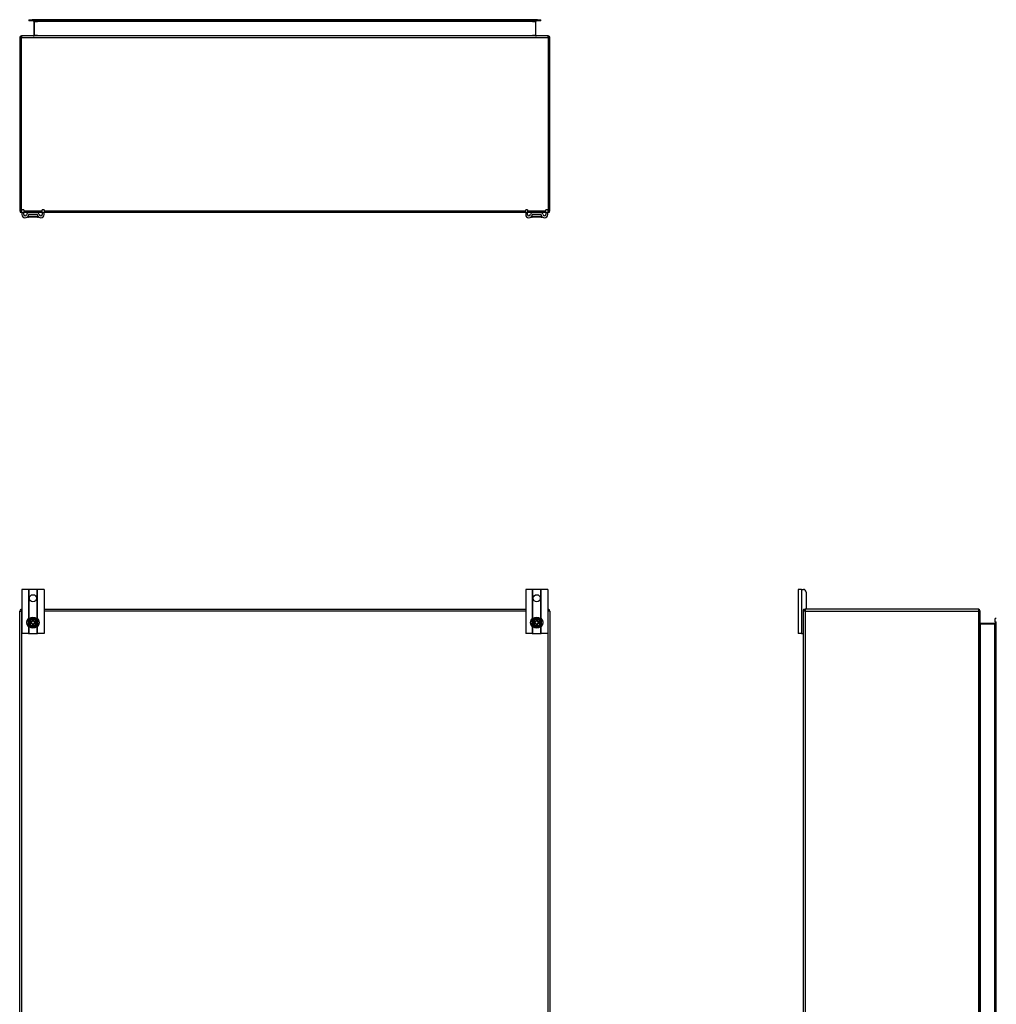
# Model space of a CAD drawing. Header units: inches. Extents: x 11 to 197, y 14 to 125.
# Tile 22 of 82: x 11 to 66, y 69 to 125. Entities that reach past the tile are written whole.
import ezdxf

# ---------------------------------------------------------------- set-up
doc = ezdxf.new("R2010")
doc.units = ezdxf.units.IN
doc.header["$MEASUREMENT"] = 0
doc.layers.add('Visible Edges(ANSI)', color=7, linetype='Continuous', lineweight=25)
doc.layers.add('Visible Tangent Edges(ANSI)', color=7, linetype='Continuous', lineweight=25)

msp = doc.modelspace()

# ---------------------------------------------------------------- linework, layer by layer
at = {"layer": 'Visible Edges(ANSI)'}
for p, q in [((11.301, 124.508), (11.497, 124.508)), ((11.301, 124.508), (11.301, 124.44)), ((11.497, 124.44), (11.301, 124.44)), ((40.08, 124.508), (11.497, 124.508)), ((40.08, 124.44), (11.497, 124.44)), ((11.587, 124.409), (11.587, 123.622)), ((39.991, 123.622), (39.991, 124.409)), ((40.08, 124.508), (40.277, 124.508)), ((40.277, 124.44), (40.08, 124.44)), ((40.277, 124.44), (40.277, 124.508)), ((10.789, 123.492), (10.789, 113.69)), ((40.69, 123.591), (10.888, 123.591)), ((40.789, 113.69), (40.789, 123.492)), ((10.914, 113.593), (10.914, 113.749)), ((11.019, 113.749), (10.914, 113.749)), ((11.019, 113.749), (11.019, 113.593)), ((12.164, 113.749), (12.059, 113.749)), ((12.059, 113.593), (12.059, 113.749)), ((12.164, 113.749), (12.164, 113.593)), ((39.414, 113.593), (39.414, 113.749)), ((39.519, 113.749), (39.414, 113.749)), ((39.519, 113.749), (39.519, 113.593)), ((40.664, 113.749), (40.559, 113.749)), ((40.559, 113.593), (40.559, 113.749)), ((40.664, 113.749), (40.664, 113.593)), ((10.914, 113.591), (10.888, 113.591)), ((10.914, 113.593), (10.914, 113.486)), ((11.019, 113.486), (11.019, 113.593)), ((11.318, 113.591), (11.019, 113.591)), ((11.272, 113.404), (11.27, 113.404)), ((11.798, 113.329), (11.28, 113.329)), ((11.76, 113.591), (11.318, 113.591)), ((11.76, 113.486), (11.318, 113.486)), ((12.059, 113.591), (11.76, 113.591)), ((11.807, 113.404), (11.805, 113.404)), ((12.059, 113.593), (12.059, 113.486)), ((12.164, 113.486), (12.164, 113.593)), ((39.414, 113.591), (12.164, 113.591)), ((39.414, 113.593), (39.414, 113.486)), ((39.519, 113.486), (39.519, 113.593)), ((39.818, 113.591), (39.519, 113.591)), ((39.772, 113.404), (39.77, 113.404)), ((40.298, 113.329), (39.78, 113.329)), ((40.26, 113.591), (39.818, 113.591)), ((40.26, 113.486), (39.818, 113.486)), ((40.559, 113.591), (40.26, 113.591)), ((40.307, 113.404), (40.305, 113.404)), ((40.559, 113.593), (40.559, 113.486)), ((40.664, 113.486), (40.664, 113.593)), ((40.69, 113.591), (40.664, 113.591)), ((11.287, 92.264), (10.914, 92.264)), ((10.914, 92.264), (10.914, 89.764)), ((11.318, 92.264), (11.287, 92.264)), ((11.76, 92.264), (11.318, 92.264)), ((11.791, 92.264), (11.76, 92.264)), ((12.164, 92.264), (11.791, 92.264)), ((12.164, 92.264), (12.164, 89.764)), ((39.787, 92.264), (39.414, 92.264)), ((39.414, 92.264), (39.414, 89.764)), ((39.818, 92.264), (39.787, 92.264)), ((40.26, 92.264), (39.818, 92.264)), ((40.291, 92.264), (40.26, 92.264)), ((40.664, 92.264), (40.291, 92.264)), ((40.664, 92.264), (40.664, 89.764)), ((55.017, 92.264), (54.83, 92.264)), ((54.83, 92.264), (54.83, 89.764)), ((55.017, 92.264), (55.124, 92.264)), ((55.28, 92.108), (55.28, 91.17)), ((10.789, 49.238), (10.789, 91.04)), ((10.888, 91.139), (10.914, 91.139)), ((12.164, 91.139), (39.414, 91.139)), ((40.664, 91.139), (40.69, 91.139)), ((40.789, 91.04), (40.789, 49.238)), ((55.122, 91.04), (55.122, 91.108)), ((55.122, 49.238), (55.122, 91.04)), ((55.153, 91.139), (55.221, 91.139)), ((65.023, 91.139), (55.221, 91.139)), ((65.122, 49.238), (65.122, 91.04)), ((11.25, 90.422), (11.28, 90.422)), ((11.28, 90.355), (11.25, 90.355)), ((11.28, 90.422), (11.337, 90.422)), ((11.337, 90.355), (11.28, 90.355)), ((11.337, 90.422), (11.345, 90.422)), ((11.345, 90.355), (11.337, 90.355)), ((11.345, 90.422), (11.351, 90.422)), ((11.351, 90.355), (11.345, 90.355)), ((11.351, 90.422), (11.469, 90.422)), ((11.469, 90.355), (11.351, 90.355)), ((11.401, 90.355), (11.401, 90.422)), ((11.469, 90.422), (11.466, 90.43)), ((11.469, 90.355), (11.466, 90.347)), ((11.469, 90.422), (11.505, 90.458)), ((11.505, 90.319), (11.469, 90.355)), ((11.497, 90.534), (11.505, 90.526)), ((11.497, 90.461), (11.505, 90.458)), ((11.505, 90.319), (11.497, 90.316)), ((11.505, 90.458), (11.505, 90.526)), ((11.505, 90.526), (11.572, 90.526)), ((11.505, 90.251), (11.505, 90.319)), ((11.572, 90.526), (11.58, 90.534)), ((11.572, 90.526), (11.572, 90.458)), ((11.572, 90.458), (11.58, 90.461)), ((11.572, 90.458), (11.608, 90.422)), ((11.608, 90.355), (11.572, 90.319)), ((11.58, 90.316), (11.572, 90.319)), ((11.572, 90.319), (11.572, 90.251)), ((11.608, 90.422), (11.612, 90.43)), ((11.608, 90.422), (11.726, 90.422)), ((11.726, 90.355), (11.608, 90.355)), ((11.608, 90.355), (11.612, 90.347)), ((11.677, 90.422), (11.677, 90.355)), ((11.726, 90.422), (11.733, 90.422)), ((11.733, 90.355), (11.726, 90.355)), ((11.733, 90.422), (11.741, 90.422)), ((11.741, 90.355), (11.733, 90.355)), ((11.741, 90.422), (11.798, 90.422)), ((11.798, 90.355), (11.741, 90.355)), ((11.798, 90.422), (11.827, 90.422)), ((11.827, 90.355), (11.798, 90.355)), ((39.75, 90.422), (39.78, 90.422)), ((39.78, 90.355), (39.75, 90.355)), ((39.78, 90.422), (39.837, 90.422)), ((39.837, 90.355), (39.78, 90.355)), ((39.837, 90.422), (39.845, 90.422)), ((39.845, 90.355), (39.837, 90.355)), ((39.845, 90.422), (39.851, 90.422)), ((39.851, 90.355), (39.845, 90.355)), ((39.851, 90.422), (39.969, 90.422)), ((39.969, 90.355), (39.851, 90.355)), ((39.901, 90.355), (39.901, 90.422)), ((39.969, 90.422), (39.966, 90.43)), ((39.969, 90.355), (39.966, 90.347)), ((39.969, 90.422), (40.005, 90.458)), ((40.005, 90.319), (39.969, 90.355)), ((39.997, 90.534), (40.005, 90.526)), ((39.997, 90.461), (40.005, 90.458)), ((40.005, 90.319), (39.997, 90.316)), ((40.005, 90.458), (40.005, 90.526)), ((40.005, 90.526), (40.072, 90.526)), ((40.005, 90.251), (40.005, 90.319)), ((40.072, 90.526), (40.08, 90.534)), ((40.072, 90.526), (40.072, 90.458)), ((40.072, 90.458), (40.08, 90.461)), ((40.072, 90.458), (40.108, 90.422)), ((40.108, 90.355), (40.072, 90.319)), ((40.08, 90.316), (40.072, 90.319)), ((40.072, 90.319), (40.072, 90.251)), ((40.108, 90.422), (40.112, 90.43)), ((40.108, 90.422), (40.226, 90.422)), ((40.226, 90.355), (40.108, 90.355)), ((40.108, 90.355), (40.112, 90.347)), ((40.177, 90.422), (40.177, 90.355)), ((40.226, 90.422), (40.233, 90.422)), ((40.233, 90.355), (40.226, 90.355)), ((40.233, 90.422), (40.241, 90.422)), ((40.241, 90.355), (40.233, 90.355)), ((40.241, 90.422), (40.298, 90.422)), ((40.298, 90.355), (40.241, 90.355)), ((40.298, 90.422), (40.327, 90.422)), ((40.327, 90.355), (40.298, 90.355)), ((65.939, 90.34), (65.153, 90.34)), ((65.97, 90.43), (65.97, 90.627)), ((66.038, 90.627), (65.97, 90.627)), ((65.97, 90.43), (65.97, 49.847)), ((66.038, 49.847), (66.038, 90.43)), ((11.287, 89.764), (10.914, 89.764)), ((11.287, 89.764), (11.318, 89.764)), ((11.318, 89.764), (11.76, 89.764)), ((11.505, 90.251), (11.497, 90.243)), ((11.572, 90.251), (11.505, 90.251)), ((11.58, 90.243), (11.572, 90.251)), ((11.76, 89.764), (11.791, 89.764)), ((12.164, 89.764), (11.791, 89.764)), ((39.787, 89.764), (39.414, 89.764)), ((39.787, 89.764), (39.818, 89.764)), ((39.818, 89.764), (40.26, 89.764)), ((40.005, 90.251), (39.997, 90.243)), ((40.072, 90.251), (40.005, 90.251)), ((40.08, 90.243), (40.072, 90.251)), ((40.26, 89.764), (40.291, 89.764)), ((40.664, 89.764), (40.291, 89.764)), ((55.017, 89.764), (54.83, 89.764)), ((55.017, 89.764), (55.091, 89.764)), ((55.122, 89.764), (55.091, 89.764))]:
    msp.add_line(p, q, dxfattribs=at)
at = {"layer": 'Visible Edges(ANSI)', "flags": 128}
for points in [[(11.587, 123.622), (11.587, 123.62), (11.586, 123.618), (11.586, 123.615), (11.585, 123.613), (11.585, 123.611), (11.584, 123.609), (11.583, 123.607), (11.581, 123.605), (11.58, 123.603), (11.579, 123.602), (11.577, 123.6), (11.576, 123.599), (11.574, 123.598), (11.573, 123.596), (11.571, 123.596), (11.57, 123.595), (11.568, 123.594), (11.566, 123.593), (11.565, 123.593), (11.563, 123.592), (11.561, 123.592), (11.559, 123.592), (11.558, 123.592), (11.556, 123.591)], [(40.022, 123.591), (40.02, 123.592), (40.018, 123.592), (40.016, 123.592), (40.015, 123.592), (40.013, 123.593), (40.011, 123.593), (40.01, 123.594), (40.008, 123.595), (40.006, 123.596), (40.005, 123.596), (40.003, 123.598), (40.002, 123.599), (40, 123.6), (39.999, 123.602), (39.997, 123.603), (39.996, 123.605), (39.995, 123.607), (39.994, 123.609), (39.993, 123.611), (39.992, 123.613), (39.991, 123.615), (39.991, 123.618), (39.991, 123.62), (39.991, 123.622)], [(11.255, 113.376), (11.254, 113.373), (11.253, 113.371), (11.252, 113.368), (11.251, 113.366), (11.25, 113.363), (11.25, 113.36), (11.25, 113.358), (11.25, 113.355), (11.251, 113.352), (11.251, 113.35), (11.252, 113.347), (11.253, 113.345), (11.255, 113.343), (11.256, 113.34), (11.258, 113.338), (11.26, 113.336), (11.262, 113.335), (11.264, 113.333), (11.267, 113.332), (11.269, 113.331), (11.272, 113.33), (11.274, 113.329), (11.277, 113.329), (11.28, 113.329)], [(11.272, 113.404), (11.272, 113.403), (11.271, 113.401), (11.27, 113.4), (11.27, 113.399), (11.269, 113.398), (11.268, 113.397), (11.268, 113.395), (11.267, 113.394), (11.266, 113.393), (11.266, 113.392), (11.265, 113.391), (11.264, 113.389), (11.264, 113.388), (11.263, 113.387), (11.262, 113.386), (11.262, 113.385), (11.261, 113.384), (11.26, 113.382), (11.259, 113.381), (11.259, 113.38), (11.258, 113.379), (11.257, 113.378), (11.256, 113.377), (11.255, 113.376)], [(11.798, 113.329), (11.8, 113.329), (11.803, 113.329), (11.806, 113.33), (11.808, 113.331), (11.811, 113.332), (11.813, 113.333), (11.815, 113.335), (11.818, 113.336), (11.819, 113.338), (11.821, 113.34), (11.823, 113.343), (11.824, 113.345), (11.825, 113.347), (11.826, 113.35), (11.827, 113.352), (11.827, 113.355), (11.827, 113.358), (11.827, 113.36), (11.827, 113.363), (11.827, 113.366), (11.826, 113.368), (11.825, 113.371), (11.824, 113.373), (11.822, 113.376)], [(11.822, 113.376), (11.821, 113.377), (11.82, 113.378), (11.82, 113.379), (11.819, 113.38), (11.818, 113.381), (11.817, 113.382), (11.817, 113.384), (11.816, 113.385), (11.815, 113.386), (11.814, 113.387), (11.814, 113.388), (11.813, 113.389), (11.812, 113.391), (11.812, 113.392), (11.811, 113.393), (11.81, 113.394), (11.81, 113.395), (11.809, 113.397), (11.808, 113.398), (11.808, 113.399), (11.807, 113.4), (11.807, 113.401), (11.806, 113.403), (11.805, 113.404)], [(39.755, 113.376), (39.754, 113.373), (39.753, 113.371), (39.752, 113.368), (39.751, 113.366), (39.75, 113.363), (39.75, 113.36), (39.75, 113.358), (39.75, 113.355), (39.751, 113.352), (39.751, 113.35), (39.752, 113.347), (39.753, 113.345), (39.755, 113.343), (39.756, 113.34), (39.758, 113.338), (39.76, 113.336), (39.762, 113.335), (39.764, 113.333), (39.767, 113.332), (39.769, 113.331), (39.772, 113.33), (39.774, 113.329), (39.777, 113.329), (39.78, 113.329)], [(39.772, 113.404), (39.772, 113.403), (39.771, 113.401), (39.77, 113.4), (39.77, 113.399), (39.769, 113.398), (39.768, 113.397), (39.768, 113.395), (39.767, 113.394), (39.766, 113.393), (39.766, 113.392), (39.765, 113.391), (39.764, 113.389), (39.764, 113.388), (39.763, 113.387), (39.762, 113.386), (39.762, 113.385), (39.761, 113.384), (39.76, 113.382), (39.759, 113.381), (39.759, 113.38), (39.758, 113.379), (39.757, 113.378), (39.756, 113.377), (39.755, 113.376)], [(40.298, 113.329), (40.3, 113.329), (40.303, 113.329), (40.306, 113.33), (40.308, 113.331), (40.311, 113.332), (40.313, 113.333), (40.315, 113.335), (40.318, 113.336), (40.319, 113.338), (40.321, 113.34), (40.323, 113.343), (40.324, 113.345), (40.325, 113.347), (40.326, 113.35), (40.327, 113.352), (40.327, 113.355), (40.327, 113.358), (40.327, 113.36), (40.327, 113.363), (40.327, 113.366), (40.326, 113.368), (40.325, 113.371), (40.324, 113.373), (40.322, 113.376)], [(40.322, 113.376), (40.321, 113.377), (40.32, 113.378), (40.32, 113.379), (40.319, 113.38), (40.318, 113.381), (40.317, 113.382), (40.317, 113.384), (40.316, 113.385), (40.315, 113.386), (40.314, 113.387), (40.314, 113.388), (40.313, 113.389), (40.312, 113.391), (40.312, 113.392), (40.311, 113.393), (40.31, 113.394), (40.31, 113.395), (40.309, 113.397), (40.308, 113.398), (40.308, 113.399), (40.307, 113.4), (40.307, 113.401), (40.306, 113.403), (40.305, 113.404)], [(11.287, 90.154), (11.282, 90.159), (11.273, 90.169), (11.263, 90.182), (11.252, 90.198), (11.24, 90.217), (11.229, 90.238), (11.219, 90.26), (11.21, 90.284), (11.203, 90.31), (11.198, 90.336), (11.195, 90.363), (11.194, 90.389), (11.195, 90.414), (11.198, 90.441), (11.203, 90.467), (11.21, 90.493), (11.219, 90.517), (11.229, 90.539), (11.24, 90.561), (11.252, 90.58), (11.263, 90.595), (11.273, 90.608), (11.282, 90.618), (11.287, 90.624)], [(11.287, 90.624), (11.287, 90.624), (11.288, 90.625), (11.288, 90.625), (11.289, 90.626), (11.29, 90.627), (11.291, 90.628), (11.292, 90.629), (11.293, 90.63), (11.294, 90.631), (11.296, 90.633), (11.297, 90.634), (11.298, 90.635), (11.3, 90.637), (11.301, 90.638), (11.303, 90.64), (11.304, 90.641), (11.306, 90.642), (11.308, 90.644), (11.309, 90.645), (11.311, 90.647), (11.313, 90.648), (11.314, 90.65), (11.316, 90.651), (11.318, 90.653)], [(11.76, 90.653), (11.762, 90.651), (11.763, 90.65), (11.765, 90.648), (11.767, 90.647), (11.768, 90.645), (11.77, 90.644), (11.772, 90.642), (11.773, 90.641), (11.775, 90.64), (11.776, 90.638), (11.778, 90.637), (11.779, 90.635), (11.781, 90.634), (11.782, 90.633), (11.783, 90.631), (11.784, 90.63), (11.785, 90.629), (11.786, 90.628), (11.787, 90.627), (11.788, 90.626), (11.789, 90.625), (11.79, 90.625), (11.79, 90.624), (11.791, 90.624)], [(11.791, 90.624), (11.796, 90.618), (11.804, 90.608), (11.814, 90.595), (11.825, 90.58), (11.837, 90.561), (11.849, 90.539), (11.858, 90.517), (11.867, 90.493), (11.874, 90.467), (11.879, 90.441), (11.882, 90.414), (11.883, 90.389), (11.882, 90.363), (11.879, 90.336), (11.874, 90.31), (11.867, 90.284), (11.858, 90.26), (11.849, 90.238), (11.837, 90.217), (11.825, 90.198), (11.814, 90.182), (11.804, 90.169), (11.796, 90.159), (11.791, 90.154)], [(39.787, 90.154), (39.782, 90.159), (39.773, 90.169), (39.763, 90.182), (39.752, 90.198), (39.74, 90.217), (39.729, 90.238), (39.719, 90.26), (39.71, 90.284), (39.703, 90.31), (39.698, 90.336), (39.695, 90.363), (39.694, 90.389), (39.695, 90.414), (39.698, 90.441), (39.703, 90.467), (39.71, 90.493), (39.719, 90.517), (39.729, 90.539), (39.74, 90.561), (39.752, 90.58), (39.763, 90.595), (39.773, 90.608), (39.782, 90.618), (39.787, 90.624)], [(39.787, 90.624), (39.787, 90.624), (39.788, 90.625), (39.788, 90.625), (39.789, 90.626), (39.79, 90.627), (39.791, 90.628), (39.792, 90.629), (39.793, 90.63), (39.794, 90.631), (39.796, 90.633), (39.797, 90.634), (39.798, 90.635), (39.8, 90.637), (39.801, 90.638), (39.803, 90.64), (39.804, 90.641), (39.806, 90.642), (39.808, 90.644), (39.809, 90.645), (39.811, 90.647), (39.813, 90.648), (39.814, 90.65), (39.816, 90.651), (39.818, 90.653)], [(40.26, 90.653), (40.262, 90.651), (40.263, 90.65), (40.265, 90.648), (40.267, 90.647), (40.268, 90.645), (40.27, 90.644), (40.272, 90.642), (40.273, 90.641), (40.275, 90.64), (40.276, 90.638), (40.278, 90.637), (40.279, 90.635), (40.281, 90.634), (40.282, 90.633), (40.283, 90.631), (40.284, 90.63), (40.285, 90.629), (40.286, 90.628), (40.287, 90.627), (40.288, 90.626), (40.289, 90.625), (40.29, 90.625), (40.29, 90.624), (40.291, 90.624)], [(40.291, 90.624), (40.296, 90.618), (40.304, 90.608), (40.314, 90.595), (40.325, 90.58), (40.337, 90.561), (40.349, 90.539), (40.358, 90.517), (40.367, 90.493), (40.374, 90.467), (40.379, 90.441), (40.382, 90.414), (40.383, 90.389), (40.382, 90.363), (40.379, 90.336), (40.374, 90.31), (40.367, 90.284), (40.358, 90.26), (40.349, 90.238), (40.337, 90.217), (40.325, 90.198), (40.314, 90.182), (40.304, 90.169), (40.296, 90.159), (40.291, 90.154)], [(65.153, 90.34), (65.151, 90.341), (65.148, 90.341), (65.146, 90.341), (65.143, 90.342), (65.141, 90.343), (65.139, 90.344), (65.137, 90.345), (65.135, 90.346), (65.134, 90.347), (65.132, 90.349), (65.131, 90.35), (65.129, 90.351), (65.128, 90.353), (65.127, 90.355), (65.126, 90.356), (65.125, 90.358), (65.124, 90.359), (65.124, 90.361), (65.123, 90.363), (65.123, 90.365), (65.122, 90.366), (65.122, 90.368), (65.122, 90.37), (65.122, 90.371)], [(11.318, 90.125), (11.316, 90.126), (11.314, 90.127), (11.313, 90.129), (11.311, 90.13), (11.309, 90.132), (11.308, 90.133), (11.306, 90.135), (11.304, 90.136), (11.303, 90.138), (11.301, 90.139), (11.3, 90.141), (11.298, 90.142), (11.297, 90.143), (11.296, 90.144), (11.294, 90.146), (11.293, 90.147), (11.292, 90.148), (11.291, 90.149), (11.29, 90.15), (11.289, 90.151), (11.288, 90.152), (11.288, 90.153), (11.287, 90.153), (11.287, 90.154)], [(11.791, 90.154), (11.79, 90.153), (11.79, 90.153), (11.789, 90.152), (11.788, 90.151), (11.787, 90.15), (11.786, 90.149), (11.785, 90.148), (11.784, 90.147), (11.783, 90.146), (11.782, 90.144), (11.781, 90.143), (11.779, 90.142), (11.778, 90.141), (11.776, 90.139), (11.775, 90.138), (11.773, 90.136), (11.772, 90.135), (11.77, 90.133), (11.768, 90.132), (11.767, 90.13), (11.765, 90.129), (11.763, 90.127), (11.762, 90.126), (11.76, 90.125)], [(39.818, 90.125), (39.816, 90.126), (39.814, 90.127), (39.813, 90.129), (39.811, 90.13), (39.809, 90.132), (39.808, 90.133), (39.806, 90.135), (39.804, 90.136), (39.803, 90.138), (39.801, 90.139), (39.8, 90.141), (39.798, 90.142), (39.797, 90.143), (39.796, 90.144), (39.794, 90.146), (39.793, 90.147), (39.792, 90.148), (39.791, 90.149), (39.79, 90.15), (39.789, 90.151), (39.788, 90.152), (39.788, 90.153), (39.787, 90.153), (39.787, 90.154)], [(40.291, 90.154), (40.29, 90.153), (40.29, 90.153), (40.289, 90.152), (40.288, 90.151), (40.287, 90.15), (40.286, 90.149), (40.285, 90.148), (40.284, 90.147), (40.283, 90.146), (40.282, 90.144), (40.281, 90.143), (40.279, 90.142), (40.278, 90.141), (40.276, 90.139), (40.275, 90.138), (40.273, 90.136), (40.272, 90.135), (40.27, 90.133), (40.268, 90.132), (40.267, 90.13), (40.265, 90.129), (40.263, 90.127), (40.262, 90.126), (40.26, 90.125)]]:
    msp.add_lwpolyline(points, dxfattribs=at)
at = {"layer": 'Visible Edges(ANSI)'}
for centre in [(11.539, 91.764), (40.039, 91.764)]:
    msp.add_circle(centre, 0.203, dxfattribs=at)
for centre, radius, start, end in [((11.556, 124.409), 0.031, 0, 90), ((40.022, 124.409), 0.031, 90, 180), ((10.888, 123.492), 0.099, 90, 180), ((40.69, 123.492), 0.099, 0, 90), ((10.888, 113.69), 0.099, 180, 270), ((40.69, 113.69), 0.099, 270, 0), ((11.101, 113.486), 0.188, 180, 351.8436), ((11.101, 113.486), 0.0825, 180, 351.8436), ((11.318, 113.455), 0.136, 90, 171.8436), ((11.097, 113.486), 0.192, 334.4877, 352.4645), ((11.318, 113.455), 0.031, 90, 171.8436), ((11.76, 113.455), 0.136, 8.1564, 90), ((11.76, 113.455), 0.031, 8.1564, 90), ((11.981, 113.486), 0.192, 187.5355, 205.5123), ((11.976, 113.486), 0.188, 188.1564, 0), ((11.976, 113.486), 0.0825, 188.1564, 0), ((39.601, 113.486), 0.188, 180, 351.8436), ((39.601, 113.486), 0.0825, 180, 351.8436), ((39.818, 113.455), 0.136, 90, 171.8436), ((39.597, 113.486), 0.192, 334.4877, 352.4645), ((39.818, 113.455), 0.031, 90, 171.8436), ((40.26, 113.455), 0.136, 8.1564, 90), ((40.26, 113.455), 0.031, 8.1564, 90), ((40.481, 113.486), 0.192, 187.5355, 205.5123), ((40.476, 113.486), 0.188, 188.1564, 0), ((40.476, 113.486), 0.0825, 188.1564, 0), ((55.124, 92.108), 0.156, 0, 90), ((10.888, 91.04), 0.099, 90, 180), ((40.69, 91.04), 0.099, 0, 90), ((55.221, 91.04), 0.099, 90, 180), ((55.153, 91.108), 0.031, 90, 180), ((55.249, 91.17), 0.031, 270, 0), ((65.023, 91.04), 0.099, 0, 90), ((11.539, 90.389), 0.291, 6.6104, 173.3896), ((11.539, 90.389), 0.291, 186.6104, 353.3896), ((11.539, 90.389), 0.269, 172.8461, 187.1539), ((11.539, 90.389), 0.197, 9.7878, 170.2122), ((11.539, 90.389), 0.197, 189.7878, 350.2122), ((11.539, 90.389), 0.269, 352.8461, 7.1539), ((40.039, 90.389), 0.291, 6.6104, 173.3896), ((40.039, 90.389), 0.291, 186.6104, 353.3896), ((40.039, 90.389), 0.269, 172.8461, 187.1539), ((40.039, 90.389), 0.197, 9.7878, 170.2122), ((40.039, 90.389), 0.197, 189.7878, 350.2122), ((40.039, 90.389), 0.269, 352.8461, 7.1539), ((65.939, 90.371), 0.031, 270, 0), ((55.091, 89.795), 0.031, 270, 0)]:
    msp.add_arc(centre, radius, start, end, dxfattribs=at)
at = {"layer": 'Visible Tangent Edges(ANSI)'}
for p, q in [((11.497, 124.44), (11.497, 124.508)), ((11.618, 124.409), (11.587, 124.409)), ((11.618, 124.44), (11.618, 124.409)), ((11.618, 123.622), (11.618, 124.409)), ((11.618, 124.409), (11.787, 124.409)), ((39.791, 124.409), (11.787, 124.409)), ((39.791, 124.409), (39.96, 124.409)), ((39.96, 124.409), (39.96, 124.44)), ((39.96, 124.409), (39.96, 123.622)), ((39.991, 124.409), (39.96, 124.409)), ((40.08, 124.508), (40.08, 124.44)), ((10.789, 123.492), (10.888, 123.492)), ((10.888, 123.591), (10.888, 123.492)), ((10.888, 123.492), (40.69, 123.492)), ((10.888, 113.69), (10.888, 123.492)), ((11.618, 123.622), (11.587, 123.622)), ((11.787, 123.622), (11.618, 123.622)), ((11.787, 123.622), (39.791, 123.622)), ((39.96, 123.622), (39.791, 123.622)), ((39.96, 123.622), (39.991, 123.622)), ((40.69, 123.492), (40.69, 123.591)), ((40.69, 123.492), (40.789, 123.492)), ((40.69, 123.492), (40.69, 113.69)), ((10.789, 113.69), (10.888, 113.69)), ((10.888, 113.69), (10.888, 113.591)), ((10.888, 113.69), (10.914, 113.69)), ((11.019, 113.69), (12.059, 113.69)), ((12.164, 113.69), (39.414, 113.69)), ((39.519, 113.69), (40.559, 113.69)), ((40.664, 113.69), (40.69, 113.69)), ((40.69, 113.69), (40.69, 113.591)), ((40.69, 113.69), (40.789, 113.69)), ((10.914, 113.593), (11.019, 113.593)), ((11.255, 113.376), (11.822, 113.376)), ((11.786, 113.472), (11.291, 113.472)), ((12.059, 113.593), (12.164, 113.593)), ((39.414, 113.593), (39.519, 113.593)), ((39.755, 113.376), (40.322, 113.376)), ((40.286, 113.472), (39.791, 113.472)), ((40.559, 113.593), (40.664, 113.593)), ((11.287, 92.264), (11.287, 90.624)), ((11.318, 90.653), (11.318, 92.264)), ((11.76, 92.264), (11.76, 90.653)), ((11.791, 90.624), (11.791, 92.264)), ((39.787, 92.264), (39.787, 90.624)), ((39.818, 90.653), (39.818, 92.264)), ((40.26, 92.264), (40.26, 90.653)), ((40.291, 90.624), (40.291, 92.264)), ((55.017, 92.264), (55.017, 89.764)), ((10.789, 91.04), (10.888, 91.04)), ((10.888, 91.139), (10.888, 91.04)), ((10.888, 91.04), (10.888, 49.238)), ((10.914, 91.04), (10.888, 91.04)), ((39.414, 91.04), (12.164, 91.04)), ((40.69, 91.04), (40.664, 91.04)), ((40.69, 91.139), (40.69, 91.04)), ((40.69, 49.238), (40.69, 91.04)), ((40.789, 91.04), (40.69, 91.04)), ((55.221, 91.04), (55.122, 91.04)), ((55.221, 91.139), (55.221, 91.04)), ((55.221, 91.04), (65.023, 91.04)), ((55.221, 91.04), (55.221, 49.238)), ((65.023, 91.139), (65.023, 91.04)), ((65.023, 91.04), (65.023, 49.238)), ((65.122, 91.04), (65.023, 91.04)), ((11.347, 90.432), (11.354, 90.43)), ((11.347, 90.346), (11.354, 90.347)), ((11.466, 90.43), (11.354, 90.43)), ((11.354, 90.347), (11.466, 90.347)), ((11.497, 90.461), (11.466, 90.43)), ((11.466, 90.347), (11.497, 90.316)), ((11.497, 90.534), (11.497, 90.461)), ((11.58, 90.534), (11.497, 90.534)), ((11.497, 90.316), (11.497, 90.243)), ((11.58, 90.461), (11.58, 90.534)), ((11.612, 90.43), (11.58, 90.461)), ((11.58, 90.316), (11.612, 90.347)), ((11.58, 90.243), (11.58, 90.316)), ((11.723, 90.43), (11.612, 90.43)), ((11.612, 90.347), (11.723, 90.347)), ((11.731, 90.432), (11.723, 90.43)), ((11.731, 90.346), (11.723, 90.347)), ((39.847, 90.432), (39.854, 90.43)), ((39.847, 90.346), (39.854, 90.347)), ((39.966, 90.43), (39.854, 90.43)), ((39.854, 90.347), (39.966, 90.347)), ((39.997, 90.461), (39.966, 90.43)), ((39.966, 90.347), (39.997, 90.316)), ((39.997, 90.534), (39.997, 90.461)), ((40.08, 90.534), (39.997, 90.534)), ((39.997, 90.316), (39.997, 90.243)), ((40.08, 90.461), (40.08, 90.534)), ((40.112, 90.43), (40.08, 90.461)), ((40.08, 90.316), (40.112, 90.347)), ((40.08, 90.243), (40.08, 90.316)), ((40.223, 90.43), (40.112, 90.43)), ((40.112, 90.347), (40.223, 90.347)), ((40.231, 90.432), (40.223, 90.43)), ((40.231, 90.346), (40.223, 90.347)), ((65.153, 90.34), (65.153, 90.309)), ((65.153, 90.309), (65.939, 90.309)), ((65.153, 49.968), (65.153, 90.309)), ((65.939, 90.309), (65.939, 90.34)), ((65.97, 90.309), (65.939, 90.309)), ((65.939, 90.309), (65.939, 49.968)), ((65.97, 90.43), (66.038, 90.43)), ((11.287, 90.154), (11.287, 89.764)), ((11.318, 89.764), (11.318, 90.125)), ((11.497, 90.243), (11.58, 90.243)), ((11.76, 90.125), (11.76, 89.764)), ((11.791, 89.764), (11.791, 90.154)), ((39.787, 90.154), (39.787, 89.764)), ((39.818, 89.764), (39.818, 90.125)), ((39.997, 90.243), (40.08, 90.243)), ((40.26, 90.125), (40.26, 89.764)), ((40.291, 89.764), (40.291, 90.154))]:
    msp.add_line(p, q, dxfattribs=at)
at = {"layer": 'Visible Tangent Edges(ANSI)', "flags": 128}
for points in [[(11.556, 123.591), (11.559, 123.592), (11.563, 123.592), (11.566, 123.592), (11.57, 123.592), (11.573, 123.593), (11.577, 123.593), (11.58, 123.594), (11.583, 123.595), (11.586, 123.596), (11.59, 123.596), (11.593, 123.598), (11.596, 123.599), (11.599, 123.6), (11.602, 123.602), (11.604, 123.603), (11.607, 123.605), (11.609, 123.607), (11.611, 123.609), (11.613, 123.611), (11.615, 123.613), (11.616, 123.615), (11.617, 123.618), (11.618, 123.62), (11.618, 123.622)], [(39.96, 123.622), (39.96, 123.62), (39.96, 123.618), (39.961, 123.615), (39.963, 123.613), (39.964, 123.611), (39.966, 123.609), (39.968, 123.607), (39.971, 123.605), (39.973, 123.603), (39.976, 123.602), (39.979, 123.6), (39.982, 123.599), (39.985, 123.598), (39.988, 123.596), (39.991, 123.596), (39.994, 123.595), (39.998, 123.594), (40.001, 123.593), (40.004, 123.593), (40.008, 123.592), (40.011, 123.592), (40.015, 123.592), (40.018, 123.592), (40.022, 123.591)], [(11.351, 90.422), (11.351, 90.422), (11.352, 90.422), (11.352, 90.422), (11.352, 90.422), (11.352, 90.422), (11.352, 90.423), (11.352, 90.423), (11.352, 90.423), (11.352, 90.423), (11.352, 90.424), (11.352, 90.424), (11.352, 90.424), (11.352, 90.425), (11.352, 90.425), (11.353, 90.426), (11.353, 90.426), (11.353, 90.426), (11.353, 90.427), (11.353, 90.427), (11.353, 90.428), (11.354, 90.428), (11.354, 90.429), (11.354, 90.429), (11.354, 90.43)], [(11.354, 90.347), (11.354, 90.348), (11.354, 90.348), (11.354, 90.349), (11.353, 90.349), (11.353, 90.35), (11.353, 90.35), (11.353, 90.351), (11.353, 90.351), (11.353, 90.352), (11.352, 90.352), (11.352, 90.352), (11.352, 90.353), (11.352, 90.353), (11.352, 90.353), (11.352, 90.354), (11.352, 90.354), (11.352, 90.354), (11.352, 90.355), (11.352, 90.355), (11.352, 90.355), (11.352, 90.355), (11.352, 90.355), (11.351, 90.355), (11.351, 90.355)], [(11.723, 90.43), (11.723, 90.429), (11.724, 90.429), (11.724, 90.428), (11.724, 90.428), (11.724, 90.427), (11.724, 90.427), (11.725, 90.426), (11.725, 90.426), (11.725, 90.426), (11.725, 90.425), (11.725, 90.425), (11.725, 90.424), (11.725, 90.424), (11.725, 90.424), (11.726, 90.423), (11.726, 90.423), (11.726, 90.423), (11.726, 90.423), (11.726, 90.422), (11.726, 90.422), (11.726, 90.422), (11.726, 90.422), (11.726, 90.422), (11.726, 90.422)], [(11.726, 90.355), (11.726, 90.355), (11.726, 90.355), (11.726, 90.355), (11.726, 90.355), (11.726, 90.355), (11.726, 90.355), (11.726, 90.354), (11.726, 90.354), (11.726, 90.354), (11.725, 90.353), (11.725, 90.353), (11.725, 90.353), (11.725, 90.352), (11.725, 90.352), (11.725, 90.352), (11.725, 90.351), (11.725, 90.351), (11.724, 90.35), (11.724, 90.35), (11.724, 90.349), (11.724, 90.349), (11.724, 90.348), (11.723, 90.348), (11.723, 90.347)], [(39.851, 90.422), (39.851, 90.422), (39.852, 90.422), (39.852, 90.422), (39.852, 90.422), (39.852, 90.422), (39.852, 90.423), (39.852, 90.423), (39.852, 90.423), (39.852, 90.423), (39.852, 90.424), (39.852, 90.424), (39.852, 90.424), (39.852, 90.425), (39.852, 90.425), (39.853, 90.426), (39.853, 90.426), (39.853, 90.426), (39.853, 90.427), (39.853, 90.427), (39.853, 90.428), (39.854, 90.428), (39.854, 90.429), (39.854, 90.429), (39.854, 90.43)], [(39.854, 90.347), (39.854, 90.348), (39.854, 90.348), (39.854, 90.349), (39.853, 90.349), (39.853, 90.35), (39.853, 90.35), (39.853, 90.351), (39.853, 90.351), (39.853, 90.352), (39.852, 90.352), (39.852, 90.352), (39.852, 90.353), (39.852, 90.353), (39.852, 90.353), (39.852, 90.354), (39.852, 90.354), (39.852, 90.354), (39.852, 90.355), (39.852, 90.355), (39.852, 90.355), (39.852, 90.355), (39.852, 90.355), (39.851, 90.355), (39.851, 90.355)], [(40.223, 90.43), (40.223, 90.429), (40.224, 90.429), (40.224, 90.428), (40.224, 90.428), (40.224, 90.427), (40.224, 90.427), (40.225, 90.426), (40.225, 90.426), (40.225, 90.426), (40.225, 90.425), (40.225, 90.425), (40.225, 90.424), (40.225, 90.424), (40.225, 90.424), (40.226, 90.423), (40.226, 90.423), (40.226, 90.423), (40.226, 90.423), (40.226, 90.422), (40.226, 90.422), (40.226, 90.422), (40.226, 90.422), (40.226, 90.422), (40.226, 90.422)], [(40.226, 90.355), (40.226, 90.355), (40.226, 90.355), (40.226, 90.355), (40.226, 90.355), (40.226, 90.355), (40.226, 90.355), (40.226, 90.354), (40.226, 90.354), (40.226, 90.354), (40.225, 90.353), (40.225, 90.353), (40.225, 90.353), (40.225, 90.352), (40.225, 90.352), (40.225, 90.352), (40.225, 90.351), (40.225, 90.351), (40.224, 90.35), (40.224, 90.35), (40.224, 90.349), (40.224, 90.349), (40.224, 90.348), (40.223, 90.348), (40.223, 90.347)], [(65.122, 90.371), (65.122, 90.368), (65.122, 90.364), (65.122, 90.361), (65.123, 90.358), (65.123, 90.354), (65.124, 90.351), (65.124, 90.347), (65.125, 90.344), (65.126, 90.341), (65.127, 90.338), (65.128, 90.334), (65.129, 90.331), (65.131, 90.328), (65.132, 90.326), (65.134, 90.323), (65.135, 90.32), (65.137, 90.318), (65.139, 90.316), (65.141, 90.314), (65.143, 90.312), (65.146, 90.311), (65.148, 90.31), (65.151, 90.31), (65.153, 90.309)]]:
    msp.add_lwpolyline(points, dxfattribs=at)
at = {"layer": 'Visible Tangent Edges(ANSI)'}
for centre, radius, start, end in [((11.539, 90.389), 0.261, 7.3617, 172.6383), ((11.539, 90.389), 0.261, 187.3617, 352.6383), ((11.539, 90.389), 0.205, 9.4079, 170.5921), ((11.539, 90.389), 0.205, 189.4079, 350.5921), ((11.539, 90.389), 0.189, 12.6356, 167.3644), ((11.539, 90.389), 0.189, 192.6356, 347.3644), ((40.039, 90.389), 0.261, 7.3617, 172.6383), ((40.039, 90.389), 0.261, 187.3617, 352.6383), ((40.039, 90.389), 0.205, 9.4079, 170.5921), ((40.039, 90.389), 0.205, 189.4079, 350.5921), ((40.039, 90.389), 0.189, 12.6356, 167.3644), ((40.039, 90.389), 0.189, 192.6356, 347.3644)]:
    msp.add_arc(centre, radius, start, end, dxfattribs=at)

doc.saveas('drawing.dxf')
